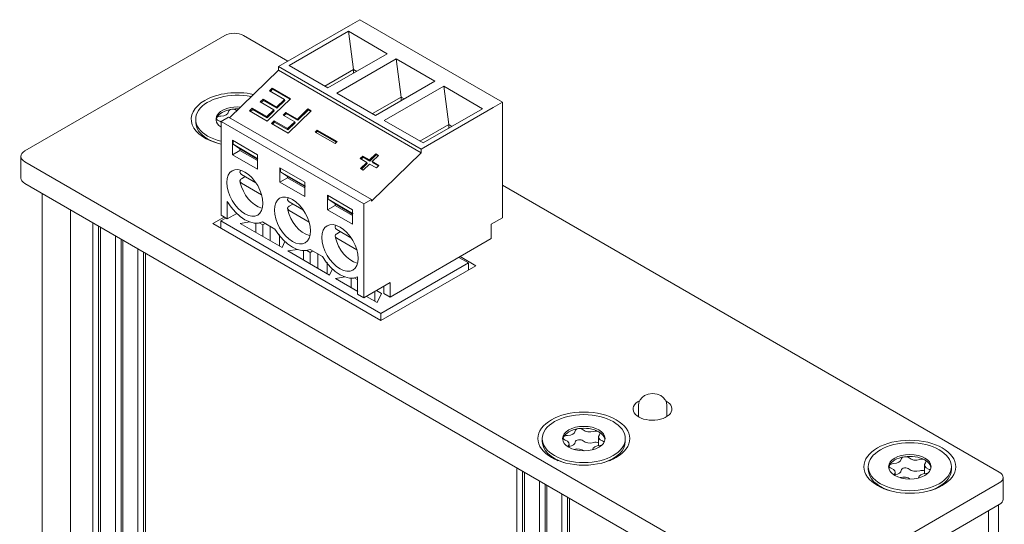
# Model space of a CAD drawing. Header units: millimetres. Extents: x 5 to 292, y 5 to 205.
# Tile 7 of 21: x 45 to 73, y 101 to 116. Entities that reach past the tile are written whole.
import ezdxf

# ---------------------------------------------------------------- set-up
doc = ezdxf.new("R2010")
doc.units = ezdxf.units.MM

# ---------------------------------------------------------------- blocks, each defined once
blk = doc.blocks.new('Seite_1')
at = {"color": 7, "linetype": 'Continuous', "lineweight": 9}
for p, q in [((50.7468, 115.2361), (45.09, 111.9702)), ((52.536, 114.5093), (51.2772, 115.2361)), ((52.0124, 113.6716), (52.0901, 113.7468)), ((52.0403, 113.6555), (52.1015, 113.7146)), ((52.1015, 113.7146), (52.0901, 113.7468)), ((52.0901, 113.7468), (52.6051, 113.4495)), ((52.1015, 113.7146), (52.5885, 113.4334)), ((51.7538, 113.3565), (51.8315, 113.4317)), ((51.8428, 113.3995), (51.8315, 113.4317)), ((51.8315, 113.4317), (52.2126, 113.2116)), ((52.6051, 113.4495), (51.9494, 112.8154)), ((52.4356, 113.4273), (52.0124, 113.6716)), ((51.4507, 113.1034), (51.5284, 113.1786)), ((51.5397, 113.1464), (51.5284, 113.1786)), ((51.5284, 113.1786), (51.9354, 112.9436)), ((52.1349, 113.1365), (51.7538, 113.3565)), ((51.7817, 113.3404), (51.8428, 113.3995)), ((51.8428, 113.3995), (52.2239, 113.1795)), ((52.2126, 113.2116), (52.4356, 113.4273)), ((52.2239, 113.1795), (52.2126, 113.2116)), ((52.2239, 113.1795), (52.4469, 113.3951)), ((52.4469, 113.3951), (52.4356, 113.4273)), ((52.8062, 112.8737), (53.1038, 113.1615)), ((53.1152, 113.1294), (53.1038, 113.1615)), ((53.1038, 113.1615), (53.1956, 113.1085)), ((51.9494, 112.8154), (51.4507, 113.1034)), ((51.4786, 113.0873), (51.5397, 113.1464)), ((51.5397, 113.1464), (51.9467, 112.9114)), ((51.9354, 112.9436), (52.1349, 113.1365)), ((51.9467, 112.9114), (51.9354, 112.9436)), ((51.9467, 112.9114), (52.1462, 113.1043)), ((52.1462, 113.1043), (52.1349, 113.1365)), ((52.4024, 112.9867), (52.4802, 113.0619)), ((52.7285, 112.7985), (52.4024, 112.9867)), ((52.4303, 112.9706), (52.4915, 113.0298)), ((52.4915, 113.0298), (52.4802, 113.0619)), ((52.4802, 113.0619), (52.8062, 112.8737)), ((52.4915, 113.0298), (52.8175, 112.8415)), ((53.1956, 113.1085), (52.54, 112.4745)), ((52.8175, 112.8415), (53.1152, 113.1294)), ((53.1152, 113.1294), (53.179, 113.0925)), ((49.9254, 112.8683), (49.9254, 112.7866)), ((52.0714, 112.745), (52.1492, 112.8202)), ((52.54, 112.4745), (52.0714, 112.745)), ((52.0993, 112.7289), (52.1605, 112.788)), ((52.1605, 112.788), (52.1492, 112.8202)), ((52.1492, 112.8202), (52.5259, 112.6026)), ((52.1605, 112.788), (52.5372, 112.5705)), ((52.5259, 112.6026), (52.7285, 112.7985)), ((52.5372, 112.5705), (52.5259, 112.6026)), ((52.5372, 112.5705), (52.7398, 112.7663)), ((52.7398, 112.7663), (52.7285, 112.7985)), ((52.8175, 112.8415), (52.8062, 112.8737)), ((53.3058, 112.5066), (53.3641, 112.563)), ((53.8693, 112.1813), (53.3058, 112.5066)), ((53.3337, 112.4905), (53.3754, 112.5308)), ((53.3754, 112.5308), (53.3641, 112.563)), ((53.3641, 112.563), (53.9276, 112.2376)), ((53.3754, 112.5308), (53.911, 112.2216)), ((50.2696, 112.307), (50.3783, 112.2442)), ((50.9815, 112.2625), (50.9815, 112.1605)), ((51.1759, 112.0278), (50.9815, 112.1605)), ((53.9276, 112.2376), (53.8693, 112.1813)), ((44.9802, 111.8171), (44.9802, 111.2047)), ((51.1759, 111.987), (51.1759, 112.0278)), ((51.1759, 111.987), (51.6709, 111.7012)), ((54.579, 111.7554), (54.6537, 111.8276)), ((54.6069, 111.7393), (54.665, 111.7954)), ((54.665, 111.7954), (54.6537, 111.8276)), ((54.6537, 111.8276), (54.8437, 111.7179)), ((54.665, 111.7954), (54.855, 111.6857)), ((54.8437, 111.7179), (55.0237, 111.892)), ((54.855, 111.6857), (55.035, 111.8598)), ((55.1036, 111.8459), (54.9235, 111.6718)), ((55.035, 111.8598), (55.0237, 111.892)), ((55.0237, 111.892), (55.1036, 111.8459)), ((55.035, 111.8598), (55.087, 111.8298)), ((45.09, 111.664), (66.48, 99.3145)), ((52.3285, 111.4848), (52.3285, 111.3828)), ((54.769, 111.6457), (54.579, 111.7554)), ((54.589, 111.4716), (54.769, 111.6457)), ((54.6169, 111.4555), (54.7803, 111.6135)), ((54.8489, 111.5996), (54.6688, 111.4255)), ((54.7803, 111.6135), (54.769, 111.6457)), ((54.855, 111.6857), (54.8437, 111.7179)), ((55.0389, 111.4899), (54.8489, 111.5996)), ((54.9348, 111.6396), (54.9235, 111.6718)), ((54.9235, 111.6718), (55.1135, 111.5621)), ((54.9348, 111.6396), (55.0969, 111.546)), ((55.1135, 111.5621), (55.0389, 111.4899)), ((51.3284, 111.2457), (51.2224, 111.1845)), ((52.523, 111.2501), (52.3285, 111.3828)), ((52.523, 111.2093), (52.523, 111.2501)), ((52.523, 111.2093), (53.0179, 110.9235)), ((54.6688, 111.4255), (54.589, 111.4716)), ((45.09, 111.0516), (66.48, 98.7021)), ((72.6672, 102.8866), (58.6094, 111.0029)), ((45.5837, 110.7665), (45.5837, 75.4327)), ((53.6755, 110.7071), (53.6755, 110.605)), ((52.6755, 110.468), (52.5694, 110.4068)), ((53.87, 110.4724), (53.6755, 110.605)), ((53.87, 110.4315), (53.87, 110.4724)), ((53.87, 110.4315), (54.365, 110.1458)), ((46.3792, 110.3073), (46.3792, 54.5092)), ((50.411, 109.9187), (50.7285, 110.102)), ((47.0169, 109.9391), (47.0169, 54.1112)), ((47.176, 109.8473), (47.176, 54.1214)), ((47.229, 109.8166), (47.229, 53.9887)), ((55.1663, 107.1732), (50.411, 109.9187)), ((47.6533, 109.5717), (47.6533, 53.7437)), ((54.0225, 109.6903), (53.9164, 109.6291)), ((47.8124, 109.4798), (47.8124, 53.7539)), ((47.8654, 109.4492), (47.8654, 53.6213)), ((48.2897, 109.2043), (48.2897, 53.3763)), ((48.4488, 109.1124), (48.4488, 53.3865)), ((48.5018, 109.0818), (48.5018, 53.2538)), ((57.408, 108.9816), (57.8533, 108.7246)), ((57.8533, 108.7246), (55.1663, 107.1732)), ((62.4591, 104.7753), (62.4591, 104.4529)), ((63.2591, 104.4566), (63.2591, 104.7753)), ((59.7365, 103.8358), (59.7365, 103.7542)), ((60.4965, 103.5856), (60.4965, 103.6841)), ((61.3265, 103.8813), (61.3265, 103.6382)), ((62.0865, 103.7542), (62.0865, 103.8358)), ((60.0807, 103.2745), (60.1894, 103.2117)), ((61.6337, 103.2117), (61.7424, 103.2745)), ((59.02, 103.0091), (59.02, 47.1811)), ((59.1791, 102.9172), (59.1791, 47.1914)), ((59.2321, 102.8866), (59.2321, 47.0587)), ((68.9643, 103.0397), (68.9643, 102.9581)), ((69.7242, 102.7895), (69.7242, 102.888)), ((70.5543, 103.0853), (70.5543, 102.8421)), ((71.3143, 102.9581), (71.3143, 103.0397)), ((59.6564, 102.6417), (59.6564, 46.8137)), ((67.0103, 99.3145), (72.6672, 102.5804)), ((72.777, 102.1212), (72.777, 102.7335)), ((59.8155, 102.5498), (59.8155, 46.8239)), ((59.8685, 102.5192), (59.8685, 46.6912)), ((69.3084, 102.4784), (69.4171, 102.4156)), ((70.8614, 102.4156), (70.9701, 102.4784)), ((60.2928, 102.2743), (60.2928, 46.4463)), ((60.4519, 102.1824), (60.4519, 46.4565)), ((60.5049, 102.1518), (60.5049, 46.3238)), ((67.0103, 98.7021), (72.6672, 101.9681)), ((72.3666, 101.7946), (72.3666, 46.0891)), ((72.652, 46.1911), (72.652, 101.9593))]:
    blk.add_line(p, q, dxfattribs=at)
at = {"color": 7, "lineweight": 9, "flags": 128}
for points in [[(54.3031, 115.5295), (54.5683, 115.6826)], [(54.5683, 115.6826), (58.6094, 113.3495)], [(52.2702, 114.3558), (54.3031, 115.5295)], [(52.5708, 114.3854), (54.2517, 115.3558)], [(54.2517, 115.3558), (54.3933, 114.2742)], [(55.3493, 114.7221), (54.2517, 115.3558)], [(53.6684, 113.7517), (55.3493, 114.7221)], [(53.9179, 113.6077), (55.5987, 114.5781)], [(55.5987, 114.5781), (55.7403, 113.4965)], [(56.6963, 113.9444), (55.5987, 114.5781)], [(52.2702, 114.2538), (52.2702, 114.3558)], [(56.3113, 112.0227), (52.2702, 114.3558)], [(53.6684, 113.7517), (52.5708, 114.3854)], [(54.3933, 114.2742), (53.5783, 113.8037)], [(54.3933, 114.2742), (54.3933, 114.1702)], [(54.4833, 114.2222), (54.3933, 114.2742)], [(50.8824, 112.9117), (52.2702, 114.2538)], [(56.3113, 111.9206), (52.2702, 114.2538)], [(55.0154, 112.974), (56.6963, 113.9444)], [(55.2649, 112.83), (56.9458, 113.8004)], [(56.9458, 113.8004), (57.0873, 112.7188)], [(58.0433, 113.1667), (56.9458, 113.8004)], [(55.0154, 112.974), (53.9179, 113.6077)], [(55.7403, 113.4965), (54.9254, 113.026)], [(55.7403, 113.4965), (55.7403, 113.3925)], [(55.8304, 113.4445), (55.7403, 113.4965)], [(56.3113, 112.0227), (58.3442, 113.1964)], [(56.3625, 112.1963), (58.0433, 113.1667)], [(58.3442, 113.1964), (58.6094, 113.3495)], [(58.6094, 113.3495), (58.6094, 110.0835)], [(50.6438, 112.8045), (50.856, 112.927)], [(50.856, 112.927), (54.8971, 110.5938)], [(50.6438, 112.8045), (54.6849, 110.4713)], [(50.6438, 110.1509), (50.6438, 112.8045)], [(56.3625, 112.1963), (55.2649, 112.83)], [(57.0873, 112.7188), (56.2724, 112.2483)], [(57.0873, 112.7188), (57.0873, 112.6148)], [(57.1774, 112.6668), (57.0873, 112.7188)], [(50.9638, 111.8645), (50.9638, 112.2727)], [(50.9638, 112.2727), (51.6709, 111.8645)], [(50.9815, 112.1605), (51.6886, 111.7522)], [(51.1759, 111.987), (50.9638, 111.8645)], [(51.6709, 111.4562), (50.9638, 111.8645)], [(51.1759, 112.0278), (51.6709, 111.742)], [(51.6709, 111.8645), (51.6709, 111.4562)], [(54.8971, 110.553), (56.3113, 111.9206)], [(56.3113, 111.9206), (56.3113, 112.0227)], [(52.3108, 111.0868), (52.3108, 111.495)], [(52.3108, 111.495), (53.0179, 111.0868)], [(50.8047, 111.0786), (50.8145, 111.1884), (50.8437, 111.2826), (50.8911, 111.3576), (50.9548, 111.4105), (51.0325, 111.4393), (51.1212, 111.4428), (51.2173, 111.421), (51.3173, 111.3746), (51.4174, 111.3055), (51.5135, 111.2163), (51.6022, 111.1104), (51.6798, 110.9919), (51.7436, 110.8654), (51.791, 110.7357), (51.8201, 110.6078), (51.83, 110.4867), (51.8201, 110.3769), (51.791, 110.2827), (51.7436, 110.2077), (51.6798, 110.1548), (51.6022, 110.126), (51.5135, 110.1225), (51.4174, 110.1443), (51.3173, 110.1907), (51.2173, 110.2598), (51.1212, 110.349), (51.0325, 110.4549), (50.9548, 110.5733), (50.8911, 110.6999), (50.8437, 110.8296), (50.8145, 110.9574), (50.8047, 111.0786)], [(51.1952, 111.426), (51.1801, 111.3787), (51.1774, 111.3649)], [(51.2254, 111.3052), (51.192, 111.3337), (51.1792, 111.3671), (51.183, 111.3791)], [(51.6261, 111.0738), (51.2254, 111.3052)], [(52.523, 111.2093), (52.3108, 111.0868)], [(52.3285, 111.3828), (53.0356, 110.9745)], [(52.523, 111.2501), (53.0179, 110.9643)], [(51.1766, 111.1354), (51.1889, 111.0713), (51.2243, 110.952), (51.2749, 110.8351), (51.3388, 110.7238), (51.4144, 110.6211), (51.4998, 110.5301), (51.5933, 110.4536), (51.6935, 110.3944), (51.7986, 110.3561), (51.8106, 110.3544)], [(51.2224, 111.1845), (51.2036, 111.1711), (51.1899, 111.1558), (51.1792, 111.1221), (51.1921, 111.0886), (51.2254, 111.0603)], [(51.2254, 111.0603), (51.7915, 110.7334)], [(53.0179, 110.6785), (52.3108, 111.0868)], [(53.0179, 111.0868), (53.0179, 110.6785)], [(52.1517, 110.3009), (52.1616, 110.4107), (52.1908, 110.5049), (52.2381, 110.5799), (52.3019, 110.6328), (52.3796, 110.6616), (52.4682, 110.6651), (52.5644, 110.6433), (52.6644, 110.5969), (52.7644, 110.5278), (52.8606, 110.4386), (52.9492, 110.3327), (53.0269, 110.2142), (53.0906, 110.0877), (53.138, 109.958), (53.1672, 109.8301), (53.177, 109.7089), (53.1672, 109.5991), (53.138, 109.5049), (53.0906, 109.4299), (53.0269, 109.3771), (52.9492, 109.3483), (52.8606, 109.3448), (52.7644, 109.3666), (52.6644, 109.413), (52.5644, 109.4821), (52.4682, 109.5713), (52.3796, 109.6772), (52.3019, 109.7956), (52.2381, 109.9221), (52.1908, 110.0518), (52.1616, 110.1797), (52.1517, 110.3009)], [(52.5422, 110.6483), (52.5271, 110.6009), (52.5244, 110.5872)], [(53.6579, 110.3091), (53.6579, 110.7173)], [(53.6579, 110.7173), (54.365, 110.3091)], [(50.8206, 110.0488), (50.8206, 110.5387)], [(50.8206, 110.5387), (50.9289, 110.3806), (51.0506, 110.2395), (51.1816, 110.1204), (51.3173, 110.0274), (51.4531, 109.9637), (51.5841, 109.9315), (51.7058, 109.932), (51.8141, 109.9651)], [(52.5724, 110.5275), (52.539, 110.556), (52.5262, 110.5894), (52.53, 110.6013)], [(52.5694, 110.4068), (52.5506, 110.3934), (52.5369, 110.3781), (52.5262, 110.3444), (52.5391, 110.3109), (52.5724, 110.2826)], [(52.9732, 110.2961), (52.5724, 110.5275)], [(53.87, 110.4315), (53.6579, 110.3091)], [(53.6755, 110.605), (54.3827, 110.1968)], [(53.87, 110.4724), (54.365, 110.1866)], [(54.6849, 110.4713), (54.8971, 110.5938)], [(54.6849, 107.8177), (54.6849, 110.4713)], [(54.8971, 110.5938), (54.8971, 110.553)], [(50.6438, 110.1509), (50.8206, 110.0488)], [(51.0896, 110.2041), (50.8206, 110.0488)], [(52.5236, 110.3577), (52.5359, 110.2936), (52.5714, 110.1743), (52.6219, 110.0574), (52.6859, 109.9461), (52.7615, 109.8434), (52.8468, 109.7524), (52.9403, 109.6759), (53.0406, 109.6167), (53.1457, 109.5784), (53.1576, 109.5767)], [(52.5724, 110.2826), (53.1385, 109.9557)], [(54.365, 109.9008), (53.6579, 110.3091)], [(54.365, 110.3091), (54.365, 109.9008)], [(50.6368, 109.9917), (50.7782, 110.0733)], [(50.6368, 109.7883), (50.6368, 109.9917)], [(50.6368, 109.9917), (55.1693, 107.3748)], [(51.1848, 109.9202), (51.458, 109.9625)], [(52.3692, 109.2364), (51.1848, 109.9202)], [(51.6309, 109.6626), (51.6309, 109.9317)], [(51.7216, 109.9368), (51.8212, 109.8794)], [(52.1676, 109.761), (51.8141, 109.9651)], [(51.8212, 109.8794), (51.8919, 109.9202)], [(51.8212, 109.5528), (51.8212, 109.8794)], [(52.0333, 109.4303), (52.0333, 109.8386)], [(54.5241, 108.9312), (54.5142, 108.8214), (54.485, 108.7272), (54.4377, 108.6522), (54.3739, 108.5993), (54.2962, 108.5706), (54.2076, 108.567), (54.1114, 108.5889), (54.0114, 108.6352), (53.9114, 108.7044), (53.8152, 108.7936), (53.7266, 108.8995), (53.6489, 109.0179), (53.5852, 109.1444), (53.5378, 109.2741), (53.5086, 109.402), (53.4988, 109.5232), (53.5086, 109.633), (53.5378, 109.7272), (53.5852, 109.8022), (53.6489, 109.8551), (53.7266, 109.8838), (53.8152, 109.8874), (53.9114, 109.8655), (54.0114, 109.8192), (54.1114, 109.7501), (54.2076, 109.6608), (54.2962, 109.555), (54.3739, 109.4365), (54.4377, 109.31), (54.485, 109.1803), (54.5142, 109.0524), (54.5241, 108.9312)], [(53.8893, 109.8706), (53.8742, 109.8232), (53.8714, 109.8095)], [(53.9194, 109.7498), (53.8861, 109.7782), (53.8733, 109.8116), (53.8771, 109.8236)], [(58.6094, 110.0835), (58.2912, 109.8998)], [(58.2912, 109.8998), (58.2912, 109.4916)], [(52.1676, 109.761), (52.2759, 109.6029), (52.3977, 109.4618), (52.5287, 109.3427), (52.6644, 109.2497), (52.8001, 109.186), (52.9311, 109.1538), (53.0529, 109.1543), (53.1611, 109.1874)], [(52.2985, 109.2772), (52.2985, 109.6038)], [(53.8706, 109.58), (53.8829, 109.5159), (53.9184, 109.3966), (53.969, 109.2797), (54.0329, 109.1683), (54.1085, 109.0657), (54.1939, 108.9747), (54.2874, 108.8982), (54.3876, 108.839), (54.4927, 108.8007), (54.5046, 108.799)], [(53.9164, 109.6291), (53.8977, 109.6157), (53.884, 109.6003), (53.8733, 109.5667), (53.8861, 109.5332), (53.9194, 109.5049)], [(54.3202, 109.5184), (53.9194, 109.7498)], [(52.4512, 109.4131), (52.3692, 109.2364)], [(53.9194, 109.5049), (54.4856, 109.178)], [(58.2912, 109.4916), (55.4274, 107.8381)], [(52.5318, 109.1425), (52.805, 109.1848)], [(53.7162, 108.4587), (52.5318, 109.1425)], [(52.9779, 108.8849), (52.9779, 109.154)], [(53.0687, 109.1591), (53.1682, 109.1017)], [(53.5147, 108.9833), (53.1611, 109.1874)], [(53.1682, 109.1017), (53.2389, 109.1425)], [(53.1682, 108.7751), (53.1682, 109.1017)], [(53.3803, 108.6526), (53.3803, 109.0608)], [(53.5147, 108.9833), (53.6229, 108.8251), (53.7447, 108.6841), (53.8757, 108.565), (54.0114, 108.472), (54.1471, 108.4083), (54.2781, 108.3761), (54.3999, 108.3766), (54.5082, 108.4097)], [(53.6455, 108.4995), (53.6455, 108.8261)], [(55.1693, 107.3748), (57.6442, 108.8037)], [(57.3719, 108.9608), (57.6442, 108.8037)], [(57.6442, 108.8037), (57.6442, 108.6039)], [(53.7982, 108.6354), (53.7162, 108.4587)], [(53.8788, 108.3648), (54.152, 108.4071)], [(54.5152, 107.9974), (53.8788, 108.3648)], [(54.325, 108.1072), (54.325, 108.3763)], [(54.4157, 108.3814), (54.5152, 108.324)], [(54.5082, 108.4097), (54.5082, 107.9198)], [(55.4274, 108.2464), (54.6849, 107.8177)], [(55.2506, 108.1443), (55.2506, 107.9402)], [(55.4274, 107.8381), (55.4274, 108.2464)], [(54.5082, 107.9198), (54.6849, 107.8177)], [(55.0632, 107.681), (54.7556, 107.8586)], [(54.9925, 107.7218), (54.9925, 107.9953)], [(55.0385, 108.0219), (55.1828, 107.9385)], [(55.1828, 107.9385), (55.0632, 107.681)], [(55.2506, 107.9402), (55.4274, 107.8381)], [(55.1693, 107.3748), (55.1693, 107.175)], [(63.0902, 105.053), (62.9841, 105.0939), (62.8591, 105.1083), (62.734, 105.0939), (62.628, 105.053)], [(62.628, 105.053), (62.5595, 105.0019), (62.5052, 104.9354), (62.4708, 104.858), (62.4591, 104.7753)], [(63.2591, 104.7753), (63.2474, 104.858), (63.213, 104.9354), (63.1587, 105.0019), (63.0902, 105.053)]]:
    blk.add_lwpolyline(points, dxfattribs=at)
at = {"color": 7, "linetype": 'Continuous', "lineweight": 9}
for centre, major_axis, start_param, end_param in [((51.012, 115.083), (0.375, 0), 0.7853982, 2.3561945), ((51.1004, 112.8683), (-1.175, 0), 4.3681498, 7.4509541), ((51.1004, 112.8683), (1.3, 0), 1.2075168, 2.3561945), ((51.1004, 112.8683), (1.3, 0), 2.3561945, 4.3498601), ((51.1004, 112.8683), (-0.6, 0), 4.5680451, 6.9680922), ((51.1004, 112.8152), (0.6, 0), 1.510018, 1.8325957), ((50.9762, 113.0829), (0.12, 0), 0.5322854, 1.8325957), ((51.1004, 112.8152), (-0.6, 0), 6.0213859, 6.206507), ((50.6368, 112.8869), (-0.12, 0), 6.0213859, 7.3216962), ((51.1004, 112.8152), (-0.6, 0), 4.9741884, 6.0213859), ((50.6368, 112.8869), (-0.12, 0), 4.7210756, 6.0213859), ((50.6338, 113.0846), (0.2224, 0), 4.7210756, 6.2744986), ((50.9762, 113.0829), (-0.12, 0), 4.9741884, 6.2744986), ((51.1004, 112.7866), (-1.175, 0), 6.2831853, 7.3398484), ((50.463, 112.7166), (0.2224, 0), 0.6483383, 1.0385109), ((45.3552, 111.8171), (-0.375, 0), 5.4977871, 7.0685835), ((45.3552, 111.2047), (-0.375, 0), 6.2831853, 7.0685835), ((62.8561, 104.6727), (-0.55, 0), 5.4471816, 10.2101761), ((62.8561, 104.6727), (-0.55, 0), 3.9269908, 3.9667158), ((60.9115, 103.7827), (-0.6, 0), 5.4977871, 6.0213859), ((60.4449, 104.0521), (0.2224, 0), 4.7210756, 6.2744986), ((60.9115, 103.7827), (-0.6, 0), 4.9741884, 5.4977871), ((60.7873, 104.0504), (-0.12, 0), 4.9741884, 6.2744986), ((60.9115, 103.7827), (0.6, 0), 0.7853982, 1.8325957), ((60.7873, 104.0504), (0.12, 0), 0.5322854, 1.8325957), ((61.0823, 104.1507), (-0.2224, 0), 0.5322854, 2.0857084), ((61.2509, 103.9787), (0.12, 0), 0.7853982, 2.0857084), ((61.2509, 103.9787), (0.12, 0), 5.7682732, 7.0685835), ((60.9115, 103.7827), (0.6, 0), 0.0766784, 0.7853982), ((60.9115, 103.7542), (-1.175, 0), 6.2831853, 7.3398583), ((60.9115, 103.7827), (-0.6, 0), 6.0213859, 6.206507), ((60.4479, 103.8545), (-0.12, 0), 6.0213859, 7.3216962), ((60.4479, 103.8545), (-0.12, 0), 4.7210756, 6.0213859), ((60.2741, 103.6841), (0.2224, 0), 5.7682732, 7.3216962), ((60.4449, 103.7378), (0.2224, 0), 4.9465579, 6.2744986), ((60.7873, 103.7361), (0.12, 0), 0.5322854, 3.132906), ((61.0823, 103.8364), (-0.2224, 0), 0.5322854, 2.0857084), ((61.2509, 103.6643), (0.12, 0), 0.8892082, 2.0857084), ((61.5489, 103.8813), (-0.2224, 0), 5.7682732, 7.3216962), ((61.3752, 103.711), (0.12, 0), 0.3820586, 1.0385109), ((60.9115, 103.7542), (-1.175, 0), 2.0849196, 3.1415927), ((60.5721, 103.5868), (-0.12, 0), 5.7682732, 5.9598826), ((60.7407, 103.4147), (0.2224, 0), 0.6211053, 2.0604226), ((61.3781, 103.5133), (-0.2224, 0), 4.7210756, 6.2354712), ((61.3752, 103.711), (0.12, 0), 4.7210756, 5.0286176), ((70.1393, 102.9866), (-0.6, 0), 4.9741884, 6.0213859), ((69.6756, 103.0584), (-0.12, 0), 4.7210756, 6.0213859), ((69.6726, 103.256), (0.2224, 0), 4.7210756, 6.2744986), ((70.015, 103.2543), (-0.12, 0), 4.9741884, 6.2744986), ((70.1393, 102.9866), (0.6, 0), 0.7853982, 1.8325957), ((70.015, 103.2543), (0.12, 0), 0.5322854, 1.8325957), ((70.31, 103.3547), (-0.2224, 0), 0.5322854, 2.0857084), ((70.4787, 103.1826), (0.12, 0), 0.7853982, 2.0857084), ((70.7767, 103.0853), (-0.2224, 0), 5.7682732, 7.3216962), ((70.4787, 103.1826), (0.12, 0), 5.7682732, 7.0685835), ((70.1393, 102.9866), (0.6, 0), 0.0766784, 0.7853982), ((70.1393, 102.9581), (-1.175, 0), 6.2831853, 7.3398483), ((70.1393, 102.9866), (-0.6, 0), 6.0213859, 6.206507), ((69.6756, 103.0584), (-0.12, 0), 6.0213859, 7.3216962), ((69.5018, 102.888), (0.2224, 0), 5.7682732, 7.3216962), ((69.6726, 102.9417), (0.2224, 0), 4.9465579, 6.2744986), ((70.015, 102.94), (0.12, 0), 0.5322854, 3.132906), ((70.31, 103.0403), (-0.2224, 0), 0.5322854, 2.0857084), ((70.6059, 102.7172), (-0.2224, 0), 4.7210756, 6.2354712), ((70.4787, 102.8683), (0.12, 0), 0.8892082, 2.0857084), ((70.6029, 102.9149), (0.12, 0), 4.7210756, 5.0286176), ((70.6029, 102.9149), (0.12, 0), 0.3820586, 1.0385109), ((70.1393, 102.9581), (-1.175, 0), 2.3561945, 3.1415926), ((72.402, 102.7335), (0.375, 0), 5.4977871, 7.0685835), ((69.7998, 102.7907), (-0.12, 0), 5.7682732, 5.9598826), ((69.9685, 102.6186), (0.2224, 0), 0.6211053, 2.0604226), ((70.1393, 102.9581), (-1.175, 0), 2.0849297, 2.3561945), ((72.402, 102.1212), (0.375, 0), 5.4977871, 6.2831853)]:
    blk.add_ellipse(centre, major_axis=major_axis, ratio=0.5773503, start_param=start_param, end_param=end_param, dxfattribs=at)
for centre, major_axis in [((60.9115, 103.8358), (1.3, 0)), ((60.9115, 103.8358), (-1.175, 0)), ((60.9115, 103.8358), (-0.6, 0)), ((70.1393, 103.0397), (1.3, 0)), ((70.1393, 103.0397), (-1.175, 0)), ((70.1393, 103.0397), (-0.6, 0))]:
    blk.add_ellipse(centre, major_axis=major_axis, ratio=0.5773503, dxfattribs=at)

msp = doc.modelspace()

# ---------------------------------------------------------------- block references
msp.add_blockref('Seite_1', (0, 0))

doc.saveas('drawing.dxf')
